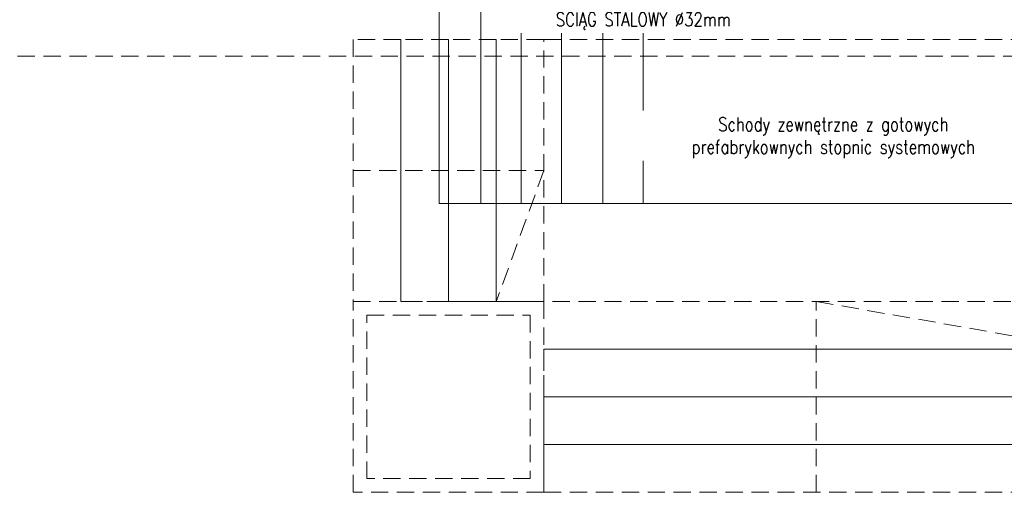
# Model space of a CAD drawing. Header units: millimetres. Extents: x 11984 to 50512, y -26688 to 13952.
# Tile 5 of 85: x 18525 to 19248, y 9380 to 9726. Entities that reach past the tile are written whole.
import ezdxf

# ---------------------------------------------------------------- set-up
doc = ezdxf.new("R2010")
doc.units = ezdxf.units.MM
doc.header["$MEASUREMENT"] = 0
doc.linetypes.add('HIDDEN', pattern=[9.525, 6.35, -3.175])
doc.layers.add('e-cad_opisy', color=7, linetype='Continuous')
doc.layers.add('k-widok', color=1, linetype='Continuous', lineweight=20)
doc.layers.add('k-wyburzenia', color=215, linetype='PNEUMATIC2', lineweight=9)
doc.styles.add('e-cad_1', font='simplex.shx', dxfattribs={"width": 0.8})
doc.linetypes.add('PNEUMATIC2', pattern='A,0.5,-0.25,["//",Standard,S=0.2,R=0,X=-0.1,Y=-0.1],-0.25', length=1)

msp = doc.modelspace()

# ---------------------------------------------------------------- linework, layer by layer
at = {"layer": 'k-widok', "linetype": 'HIDDEN', "ltscale": 2}
for p, q in [((18769.56, 9615.58), (18909.56, 9615.58)), ((18909.56, 9615.58), (18874.56, 9519.58)), ((19109.56, 9379.58), (19109.56, 9519.58)), ((19109.56, 9519.58), (19309.56, 9484.58))]:
    msp.add_line(p, q, dxfattribs=at)
at = {"layer": 'k-widok', "color": 4, "linetype": 'HIDDEN', "ltscale": 2}
msp.add_lwpolyline([(17570.48, 11408.7), (17570.48, 9699.58), (20645.62, 9699.58), (20645.62, 11414.5), (19809.55, 11414.5), (19809.55, 10874.32), (18406.55, 10874.32), (18406.55, 11408.7), (17570.48, 11408.7)], dxfattribs=at)
at = {"layer": 'k-widok', "linetype": 'HIDDEN', "ltscale": 2}
for points in [[(18769.56, 9519.58), (18804.56, 9519.58), (18804.56, 9711.58), (18769.56, 9711.58)], [(18804.56, 9519.58), (18839.56, 9519.58), (18839.56, 9711.58), (18804.56, 9711.58)], [(18839.56, 9519.58), (18874.56, 9519.58), (18874.56, 9711.58), (18839.56, 9711.58)], [(18874.56, 9519.58), (18909.56, 9519.58), (18909.56, 9711.58), (18874.56, 9711.58)], [(18909.56, 9711.58), (19309.56, 9711.58), (19309.56, 9519.58), (18909.56, 9519.58)], [(18769.56, 9519.58), (18909.56, 9519.58), (18909.56, 9379.58), (18769.56, 9379.58)], [(18909.56, 9484.58), (19309.56, 9484.58), (19309.56, 9519.58), (18909.56, 9519.58)], [(18779.56, 9509.58), (18899.56, 9509.58), (18899.56, 9389.58), (18779.56, 9389.58)], [(18909.56, 9449.58), (19309.56, 9449.58), (19309.56, 9484.58), (18909.56, 9484.58)], [(18909.56, 9414.58), (19309.56, 9414.58), (19309.56, 9449.58), (18909.56, 9449.58)], [(18909.56, 9379.58), (19309.56, 9379.58), (19309.56, 9414.58), (18909.56, 9414.58)]]:
    msp.add_lwpolyline(points, close=True, dxfattribs=at)
at = {"layer": 'k-wyburzenia', "ltscale": 25}
for points in [[(18832.7, 9739.58), (18832.7, 9591.42)], [(18863.18, 9739.58), (18863.18, 9591.42)], [(18892.81, 9739.58), (18892.81, 9591.42)], [(18922.45, 9739.58), (18922.45, 9591.42)], [(18952.93, 9739.58), (18952.93, 9591.42)], [(18982.56, 9739.58), (18982.56, 9591.42)], [(18892.81, 9620.2), (18892.81, 9596.5)], [(18832.7, 9617.66), (18832.7, 9591.42)], [(18863.18, 9617.66), (18863.18, 9591.42)], [(18863.18, 9592.26), (18863.18, 9596.5)], [(18832.7, 9591.42), (19438.07, 9591.42)], [(18863.18, 9592.26), (18863.18, 9595.65)], [(18863.18, 9592.26), (18863.18, 9595.65)], [(18863.18, 9592.26), (18863.18, 9595.65)], [(18863.18, 9592.26), (18863.18, 9595.65)]]:
    msp.add_lwpolyline(points, dxfattribs=at)

# ---------------------------------------------------------------- next in the draw order: texts
at = {"layer": 'e-cad_opisy', "linetype": 'Continuous', "char_height": 10, "attachment_point": 2, "style": 'e-cad_1', "bg_fill": 2}
for s, insert, width in [('ŚCIĄG STALOWY %%C32mm', (18982.56, 9731.38), 205.7718), ('Schody zewnętrzne z gotowych prefabrykownych stopnic systemowych', (19122.08, 9654.56), 275.1474)]:
    msp.add_mtext(s, dxfattribs=dict(at, insert=insert, width=width))

doc.saveas('drawing.dxf')
